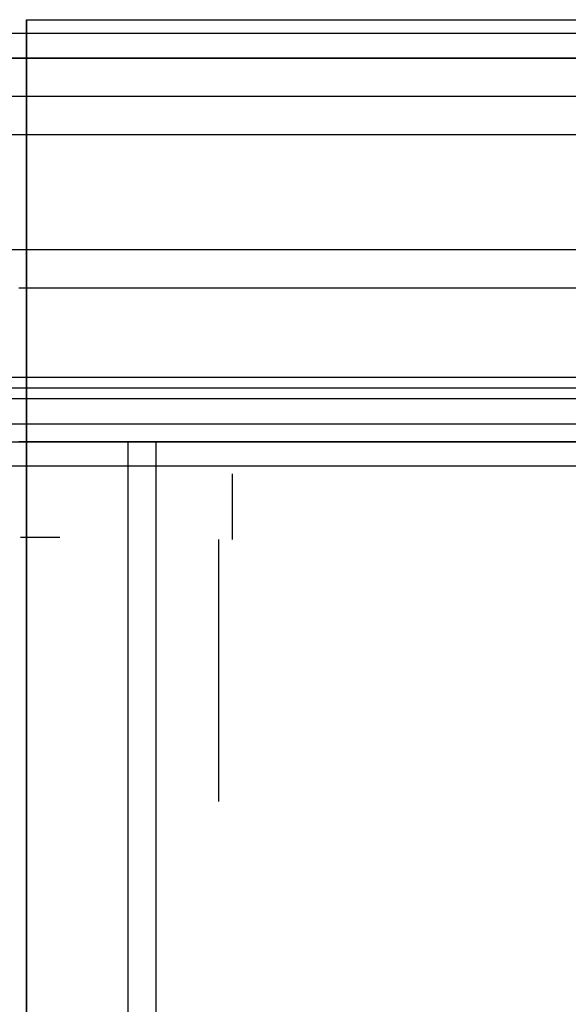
# Model space of a CAD drawing. Header units: millimetres. Extents: x -443 to 78, y -75 to 91.
# Tile 27 of 40: x -64 to -50, y 49 to 75. Entities that reach past the tile are written whole.
import ezdxf

# ---------------------------------------------------------------- set-up
doc = ezdxf.new("R2010")
doc.units = ezdxf.units.MM
doc.header["$MEASUREMENT"] = 0
doc.layers.add('Predefinito', color=5, linetype='Continuous')

msp = doc.modelspace()

# ---------------------------------------------------------------- linework, layer by layer
at = {"layer": 'Predefinito', "extrusion": (0, 1, 0)}
for points in [[(64.222, 0), (64.47, 0.003), (64.721, 0.011), (64.974, 0.025), (65.228, 0.045), (65.484, 0.071), (65.741, 0.104), (66, 0.142), (66.26, 0.187), (66.52, 0.238), (66.781, 0.296), (67.042, 0.361), (67.303, 0.432), (67.565, 0.511), (67.825, 0.596), (68.085, 0.688), (68.344, 0.786), (68.602, 0.892), (68.859, 1.005), (69.113, 1.125), (69.366, 1.251), (69.616, 1.385), (69.864, 1.525), (70.109, 1.672), (70.35, 1.826), (70.589, 1.986), (70.824, 2.153), (71.054, 2.326), (71.281, 2.505), (71.503, 2.69), (71.721, 2.881), (71.934, 3.078), (72.141, 3.28), (72.344, 3.488), (72.54, 3.701), (72.732, 3.918), (72.917, 4.141), (73.096, 4.367), (73.269, 4.598), (73.436, 4.833), (73.596, 5.071), (73.75, 5.313), (73.897, 5.558), (74.037, 5.806), (74.17, 6.056), (74.297, 6.308), (74.417, 6.563), (74.529, 6.819), (74.635, 7.077), (74.734, 7.336), (74.826, 7.596), (74.911, 7.857), (74.989, 8.118), (75.061, 8.38), (75.125, 8.641), (75.183, 8.902), (75.235, 9.162), (75.28, 9.422), (75.318, 9.68), (75.35, 9.938), (75.376, 10.194), (75.396, 10.448), (75.411, 10.701), (75.419, 10.951), (75.422, 11.2)], [(74.222, 11.2), (74.219, 10.978), (74.212, 10.754), (74.199, 10.529), (74.181, 10.301), (74.158, 10.073), (74.129, 9.843), (74.095, 9.612), (74.055, 9.38), (74.009, 9.148), (73.957, 8.915), (73.899, 8.682), (73.836, 8.448), (73.766, 8.215), (73.69, 7.983), (73.608, 7.75), (73.52, 7.519), (73.425, 7.289), (73.324, 7.06), (73.218, 6.833), (73.105, 6.607), (72.985, 6.384), (72.86, 6.162), (72.729, 5.944), (72.592, 5.728), (72.449, 5.515), (72.3, 5.305), (72.145, 5.099), (71.985, 4.897), (71.82, 4.699), (71.649, 4.504), (71.473, 4.314), (71.293, 4.129), (71.107, 3.948), (70.917, 3.773), (70.723, 3.602), (70.525, 3.436), (70.322, 3.276), (70.116, 3.122), (69.907, 2.973), (69.694, 2.83), (69.478, 2.693), (69.259, 2.562), (69.038, 2.436), (68.815, 2.317), (68.589, 2.204), (68.362, 2.097), (68.133, 1.997), (67.903, 1.902), (67.671, 1.814), (67.439, 1.732), (67.206, 1.656), (66.973, 1.586), (66.74, 1.522), (66.507, 1.465), (66.274, 1.413), (66.041, 1.367), (65.81, 1.327), (65.579, 1.292), (65.349, 1.264), (65.12, 1.24), (64.893, 1.223), (64.667, 1.21), (64.444, 1.202), (64.222, 1.2)]]:
    msp.add_lwpolyline(points, dxfattribs=at)
at = {"layer": 'Predefinito'}
for points in [[(-64.222, -75), (-64.222, 75)], [(-64.222, 75), (63.378, 75)], [(-64.222, 75), (63.378, 75)], [(-64.222, 75), (-64.222, -75)], [(74.578, 74.64), (-75.422, 74.64)], [(-70.422, 74), (69.578, 74)], [(-70.422, 74), (69.578, 74)], [(-70.422, 74), (69.578, 74)], [(-70.422, 74), (69.578, 74)], [(64.578, 74), (-65.422, 74)], [(64.578, 74), (-65.422, 74)], [(64.578, 73), (-65.422, 73)], [(64.578, 73), (-65.422, 73)], [(64.578, 72), (-65.422, 72)], [(64.578, 72), (-65.422, 72)], [(63.578, 72), (-64.422, 72)], [(63.578, 72), (-64.422, 72)], [(69.578, 69), (-70.422, 69)], [(69.578, 69), (-70.422, 69)], [(63.578, 68), (-64.422, 68)], [(63.578, 68), (-64.422, 68)], [(74.578, 65.678), (-75.422, 65.678)], [(-75.422, 65.405), (74.578, 65.405)], [(-75.422, 65.131), (74.578, 65.131)], [(-75.422, 64.467), (74.578, 64.467)], [(-71.422, 64), (70.578, 64)], [(-71.422, 64), (70.578, 64)], [(-70.422, 64), (69.578, 64)], [(-70.422, 64), (69.578, 64)], [(63.578, 64), (-64.422, 64)], [(63.578, 64), (-64.422, 64)], [(-61.576, 64.017), (-61.576, -64.017)], [(-60.852, 64.017), (-60.852, -64.017)], [(-75.422, 63.372), (74.578, 63.372)], [(-58.859, 63.163), (-58.859, 61.456)], [(-58.859, 63.163), (-58.859, 61.456)], [(-64.376, 61.517), (-63.352, 61.517)], [(-59.212, 54.627), (-59.212, 61.456)], [(-59.212, 54.627), (-59.212, 61.456)]]:
    msp.add_lwpolyline(points, dxfattribs=at)

doc.saveas('drawing.dxf')
